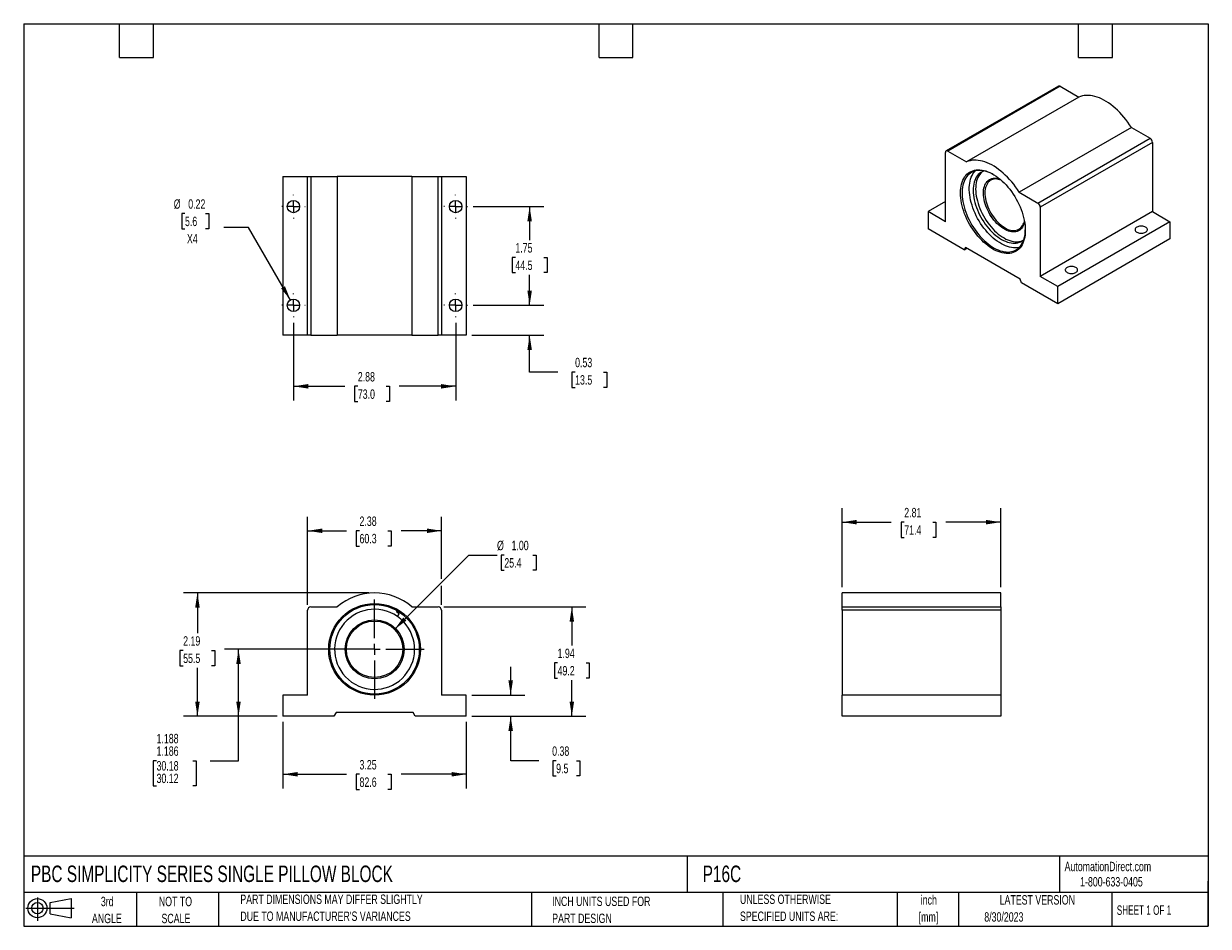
# Model space of a CAD drawing. Header units: inches. Extents: x 0.5 to 21.5, y 0.5 to 16.5.
import ezdxf

# ---------------------------------------------------------------- set-up
doc = ezdxf.new("R2010")
doc.units = ezdxf.units.IN
doc.header["$LTSCALE"] = 2
doc.header["$MEASUREMENT"] = 0
doc.linetypes.add('CENTERX2', pattern=[0.8, 0.5, -0.1, 0.1, -0.1])
doc.layers.add('CENTER', color=40, linetype='CENTERX2')
doc.layers.add('SLD-DEFPOINTS', color=7, linetype='Continuous')
doc.layers.add('DIMENSIONS', color=140, linetype='Continuous', lineweight=25)
doc.layers.add('TEXT', color=140, linetype='Continuous', lineweight=25)
doc.styles.add('SLDTEXTSTYLE0', font='TXT', dxfattribs={"width": 0.7})
doc.styles.add('SLDTEXTSTYLE1', font='TXT', dxfattribs={"width": 0.65})
doc.dimstyles.new('SLDDIMSTYLE0', dxfattribs={"dimtxt": 0.169922, "dimasz": 0.26, "dimexe": 0, "dimexo": 0.0625, "dimgap": 0.04248, "dimtad": 0, "dimtih": 1, "dimtoh": 1, "dimrnd": 1e-09, "dimdsep": 46, "dimtxsty": 'SLDTEXTSTYLE0', "dimsah": 1, "dimcen": 0.09, "dimadec": 0, "dimazin": 2, "dimtfac": 1, "dimtmove": 0, "dimatfit": 0, "dimfxl": 0, "dimfrac": 2, "dimtolj": 1, "dimtzin": 12, "dimarcsym": 0})
doc.dimstyles.new('SLDDIMSTYLE1', dxfattribs={"dimtxt": 0.169922, "dimasz": 0.26, "dimexe": 0, "dimexo": 0.0625, "dimgap": 0.04248, "dimtad": 0, "dimtih": 1, "dimtoh": 1, "dimrnd": 1e-09, "dimzin": 12, "dimdsep": 46, "dimtxsty": 'SLDTEXTSTYLE0', "dimsah": 1, "dimcen": 0.09, "dimadec": 0, "dimazin": 3, "dimtfac": 1, "dimtofl": 0, "dimtmove": 0, "dimatfit": 3, "dimfxl": 0, "dimfrac": 2, "dimtolj": 1, "dimtzin": 12, "dimarcsym": 0})
doc.dimstyles.new('SLDDIMSTYLE2', dxfattribs={"dimtxt": 0.169922, "dimasz": 0.26, "dimexe": 0, "dimexo": 0.0625, "dimgap": 0.04248, "dimtad": 0, "dimtih": 1, "dimtoh": 1, "dimrnd": 1e-09, "dimzin": 4, "dimdsep": 46, "dimtxsty": 'SLDTEXTSTYLE0', "dimsah": 1, "dimcen": 0, "dimadec": 0, "dimazin": 1, "dimtfac": 1, "dimtofl": 0, "dimtmove": 0, "dimatfit": 3, "dimfxl": 0, "dimfrac": 2, "dimtolj": 1, "dimtzin": 12, "dimarcsym": 0})
doc.dimstyles.new('SLDDIMSTYLE3', dxfattribs={"dimtxt": 0.169922, "dimasz": 0.26, "dimexe": 0, "dimexo": 0.0625, "dimgap": 0.04248, "dimtad": 0, "dimtih": 1, "dimtoh": 1, "dimdec": 3, "dimrnd": 1e-09, "dimzin": 12, "dimdsep": 46, "dimtxsty": 'SLDTEXTSTYLE0', "dimsah": 1, "dimcen": 0.09, "dimadec": 0, "dimazin": 3, "dimlim": 1, "dimtp": 0.001, "dimtm": 0.001, "dimtfac": 1, "dimtdec": 3, "dimtofl": 0, "dimtmove": 0, "dimatfit": 3, "dimfxl": 0, "dimfrac": 2, "dimtolj": 1, "dimtzin": 12, "dimarcsym": 0})
doc.dimstyles.new('SLDDIMSTYLE4', dxfattribs={"dimtxt": 0.169922, "dimasz": 0.26, "dimexe": 0, "dimexo": 0.0625, "dimgap": 0.04248, "dimtad": 0, "dimtih": 1, "dimtoh": 1, "dimrnd": 1e-09, "dimdsep": 46, "dimtxsty": 'SLDTEXTSTYLE0', "dimsah": 1, "dimcen": 0, "dimadec": 0, "dimazin": 2, "dimtfac": 1, "dimtofl": 0, "dimtmove": 0, "dimatfit": 3, "dimfxl": 0, "dimfrac": 2, "dimtolj": 1, "dimtzin": 12, "dimarcsym": 0})

# ---------------------------------------------------------------- blocks, each defined once
blk = doc.blocks.new('Block11')
at = {"color": 7, "linetype": 'Continuous', "lineweight": 18}
for p, q in [((0, 0.227), (0.856, 0.227)), ((0.204, 0.418), (0.204, 0)), ((0.431, 0.328), (0.801, 0.396)), ((0.431, 0.126), (0.431, 0.328)), ((0.801, 0.396), (0.801, 0.058)), ((0.431, 0.126), (0.801, 0.058))]:
    blk.add_line(p, q, dxfattribs=at)
for radius in [0.169, 0.101]:
    blk.add_circle((0.204, 0.227), radius, dxfattribs=at)
blk = doc.blocks.new('Block12')
at = {"layer": 'SLD-DEFPOINTS'}
blk.add_blockref('Block11', (0, 0), dxfattribs=at)
blk = doc.blocks.new('SW_NOTE_0')
at = {"layer": 'TEXT', "color": 0, "char_height": 0.1667, "attachment_point": 2, "style": 'SLDTEXTSTYLE0'}
for s, insert in [('inch', (0.25, 0.215)), ('[mm]', (0.244, -0.086))]:
    blk.add_mtext(s, dxfattribs=dict(at, insert=insert))
blk = doc.blocks.new('SW_NOTE_0_1')
at = {"layer": 'TEXT', "color": 0, "char_height": 0.16667, "attachment_point": 1, "style": 'SLDTEXTSTYLE0'}
for s, insert in [('UNLESS OTHERWISE', (0, 0.215)), ('SPECIFIED UNITS ARE:', (0, -0.086))]:
    blk.add_mtext(s, dxfattribs=dict(at, insert=insert))
blk = doc.blocks.new('SW_NOTE_0_2')
at = {"layer": 'TEXT', "color": 0, "char_height": 0.16667, "attachment_point": 1, "style": 'SLDTEXTSTYLE0'}
for s, insert in [('PART DIMENSIONS MAY DIFFER SLIGHTLY', (0, 0.215)), ("DUE TO MANUFACTURER'S VARIANCES", (0, -0.086))]:
    blk.add_mtext(s, dxfattribs=dict(at, insert=insert))
blk = doc.blocks.new('SW_NOTE_0_3')
at = {"layer": 'TEXT', "color": 0, "char_height": 0.1667, "attachment_point": 2, "style": 'SLDTEXTSTYLE0'}
for s, insert in [('NOT TO', (0.414, 0.215)), ('SCALE', (0.422, -0.086))]:
    blk.add_mtext(s, dxfattribs=dict(at, insert=insert))
blk = doc.blocks.new('SW_NOTE_0_4')
at = {"layer": 'TEXT', "color": 0, "char_height": 0.1667, "attachment_point": 2, "style": 'SLDTEXTSTYLE0'}
for s, insert in [('3rd', (0.182, 0.215)), ('ANGLE', (0.175, -0.086))]:
    blk.add_mtext(s, dxfattribs=dict(at, insert=insert))
blk = doc.blocks.new('SW_NOTE_0_5')
at = {"layer": 'TEXT', "color": 0, "char_height": 0.16667, "attachment_point": 1, "style": 'SLDTEXTSTYLE0'}
for s, insert in [('INCH UNITS USED FOR', (0, 0.215)), ('PART DESIGN', (0, -0.086))]:
    blk.add_mtext(s, dxfattribs=dict(at, insert=insert))
blk = doc.blocks.new('_D')
at = {"layer": 'DIMENSIONS'}
for p, q in [((9.133, 4.598), (9.133, 5.098)), ((8.445, 4.598), (9.383, 4.598)), ((8.445, 4.223), (9.383, 4.223)), ((9.133, 3.436), (9.133, 4.223)), ((9.633, 3.436), (9.133, 3.436)), ((9.939, 3.436), (9.882, 3.436)), ((9.882, 3.436), (9.882, 3.166)), ((10.302, 3.436), (10.359, 3.436)), ((10.359, 3.436), (10.359, 3.166)), ((9.882, 3.166), (9.939, 3.166)), ((10.359, 3.166), (10.302, 3.166))]:
    blk.add_line(p, q, dxfattribs=at)
for points in [[(9.133, 4.598), (9.173, 4.858), (9.093, 4.858)], [(9.133, 4.223), (9.093, 3.963), (9.173, 3.963)]]:
    blk.add_solid(points, dxfattribs=at)
at = {"layer": 'DIMENSIONS', "char_height": 0.1667, "attachment_point": 1, "style": 'SLDTEXTSTYLE0'}
for s, insert in [('0.38', (9.868, 3.689)), ('9.5', (9.939, 3.381))]:
    blk.add_mtext(s, dxfattribs=dict(at, insert=insert))
blk = doc.blocks.new('_D_1')
at = {"layer": 'DIMENSIONS'}
for p, q in [((7.948, 6.161), (10.467, 6.161)), ((10.217, 6.161), (10.217, 5.477)), ((9.964, 5.169), (9.907, 5.169)), ((9.907, 5.169), (9.907, 4.899)), ((10.469, 5.169), (10.526, 5.169)), ((10.526, 5.169), (10.526, 4.899)), ((9.907, 4.899), (9.964, 4.899)), ((10.217, 4.223), (10.217, 4.861)), ((10.526, 4.899), (10.469, 4.899)), ((8.445, 4.223), (10.467, 4.223))]:
    blk.add_line(p, q, dxfattribs=at)
for points in [[(10.217, 6.161), (10.177, 5.901), (10.257, 5.901)], [(10.217, 4.223), (10.257, 4.483), (10.177, 4.483)]]:
    blk.add_solid(points, dxfattribs=at)
at = {"layer": 'DIMENSIONS', "char_height": 0.1667, "attachment_point": 1, "style": 'SLDTEXTSTYLE0'}
for s, insert in [('1.94', (9.964, 5.422)), ('49.2', (9.964, 5.114))]:
    blk.add_mtext(s, dxfattribs=dict(at, insert=insert))
blk = doc.blocks.new('_D_2')
at = {"layer": 'DIMENSIONS'}
for p, q in [((5.533, 6.201), (5.533, 7.761)), ((7.908, 6.658), (7.908, 7.761)), ((5.533, 7.511), (6.223, 7.511)), ((6.453, 7.511), (6.396, 7.511)), ((6.396, 7.511), (6.396, 7.241)), ((6.958, 7.511), (7.015, 7.511)), ((7.015, 7.511), (7.015, 7.241)), ((7.908, 7.511), (7.189, 7.511)), ((6.396, 7.241), (6.453, 7.241)), ((7.015, 7.241), (6.958, 7.241)), ((7.908, 6.201), (7.908, 6.538))]:
    blk.add_line(p, q, dxfattribs=at)
for points in [[(5.533, 7.511), (5.793, 7.471), (5.793, 7.551)], [(7.908, 7.511), (7.648, 7.551), (7.648, 7.471)]]:
    blk.add_solid(points, dxfattribs=at)
at = {"layer": 'DIMENSIONS', "char_height": 0.1667, "attachment_point": 1, "style": 'SLDTEXTSTYLE0'}
for s, insert in [('2.38', (6.453, 7.764)), ('60.3', (6.453, 7.456))]:
    blk.add_mtext(s, dxfattribs=dict(at, insert=insert))
blk = doc.blocks.new('_D_3')
at = {"layer": 'DIMENSIONS'}
for p, q in [((7.074, 5.764), (8.391, 7.081)), ((8.391, 7.081), (8.891, 7.081)), ((9.02, 7.081), (8.963, 7.081)), ((8.963, 7.081), (8.963, 6.811)), ((9.525, 7.081), (9.582, 7.081)), ((9.582, 7.081), (9.582, 6.811)), ((8.963, 6.811), (9.02, 6.811)), ((9.582, 6.811), (9.525, 6.811))]:
    blk.add_line(p, q, dxfattribs=at)
blk.add_solid([(7.074, 5.764), (7.286, 5.92), (7.23, 5.976)], dxfattribs=at)
at = {"layer": 'DIMENSIONS', "char_height": 0.1667, "attachment_point": 1, "style": 'SLDTEXTSTYLE0'}
for s, insert in [('%%c', (8.891, 7.334)), ('1.00', (9.148, 7.334)), ('25.4', (9.02, 7.026))]:
    blk.add_mtext(s, dxfattribs=dict(at, insert=insert))
blk = doc.blocks.new('_D_4')
at = {"layer": 'DIMENSIONS'}
for p, q in [((6.62, 5.41), (4.058, 5.41)), ((4.308, 4.223), (4.308, 5.41)), ((4.995, 4.223), (4.058, 4.223)), ((4.308, 3.436), (4.308, 4.223)), ((2.855, 3.436), (2.798, 3.436)), ((2.798, 3.436), (2.798, 2.991)), ((3.501, 3.436), (3.559, 3.436)), ((3.559, 3.436), (3.559, 2.991)), ((3.808, 3.436), (4.308, 3.436)), ((2.798, 2.991), (2.855, 2.991)), ((3.559, 2.991), (3.501, 2.991))]:
    blk.add_line(p, q, dxfattribs=at)
for points in [[(4.308, 5.41), (4.268, 5.15), (4.348, 5.15)], [(4.308, 4.223), (4.348, 4.483), (4.268, 4.483)]]:
    blk.add_solid(points, dxfattribs=at)
at = {"layer": 'DIMENSIONS', "char_height": 0.1667, "attachment_point": 1, "style": 'SLDTEXTSTYLE0'}
for s, insert in [('1.188', (2.855, 3.911)), ('1.186', (2.855, 3.689)), ('30.18', (2.855, 3.428)), ('30.12', (2.855, 3.206))]:
    blk.add_mtext(s, dxfattribs=dict(at, insert=insert))
blk = doc.blocks.new('_D_5')
at = {"layer": 'DIMENSIONS'}
for p, q in [((6.62, 6.41), (3.33, 6.41)), ((3.58, 6.41), (3.58, 5.697)), ((3.327, 5.389), (3.27, 5.389)), ((3.27, 5.389), (3.27, 5.119)), ((3.832, 5.389), (3.889, 5.389)), ((3.889, 5.389), (3.889, 5.119)), ((3.27, 5.119), (3.327, 5.119)), ((3.58, 4.223), (3.58, 5.081)), ((3.889, 5.119), (3.832, 5.119)), ((4.995, 4.223), (3.33, 4.223))]:
    blk.add_line(p, q, dxfattribs=at)
for points in [[(3.58, 6.41), (3.54, 6.15), (3.62, 6.15)], [(3.58, 4.223), (3.62, 4.483), (3.54, 4.483)]]:
    blk.add_solid(points, dxfattribs=at)
at = {"layer": 'DIMENSIONS', "char_height": 0.1667, "attachment_point": 1, "style": 'SLDTEXTSTYLE0'}
for s, insert in [('2.19', (3.327, 5.642)), ('55.5', (3.327, 5.334))]:
    blk.add_mtext(s, dxfattribs=dict(at, insert=insert))
blk = doc.blocks.new('_D_6')
at = {"layer": 'DIMENSIONS'}
for p, q in [((5.095, 4.123), (5.095, 2.945)), ((8.345, 4.123), (8.345, 2.945)), ((5.095, 3.195), (6.223, 3.195)), ((6.453, 3.195), (6.396, 3.195)), ((6.396, 3.195), (6.396, 2.925)), ((6.958, 3.195), (7.015, 3.195)), ((7.015, 3.195), (7.015, 2.925)), ((8.345, 3.195), (7.189, 3.195)), ((6.396, 2.925), (6.453, 2.925)), ((7.015, 2.925), (6.958, 2.925))]:
    blk.add_line(p, q, dxfattribs=at)
for points in [[(5.095, 3.195), (5.355, 3.155), (5.355, 3.235)], [(8.345, 3.195), (8.085, 3.235), (8.085, 3.155)]]:
    blk.add_solid(points, dxfattribs=at)
at = {"layer": 'DIMENSIONS', "char_height": 0.1667, "attachment_point": 1, "style": 'SLDTEXTSTYLE0'}
for s, insert in [('3.25', (6.453, 3.447)), ('82.6', (6.453, 3.139))]:
    blk.add_mtext(s, dxfattribs=dict(at, insert=insert))
blk = doc.blocks.new('SW_CENTERMARKSYMBOL_0')
at = {"layer": 'CENTER', "color": 0}
for p, q in [((0, 0.2), (0, 0.880775)), ((-0.2, 0), (-0.880775, 0)), ((0, 0), (-0.1, 0)), ((0, 0), (0, 0.1)), ((0, 0), (0, -0.1)), ((0, 0), (0.1, 0)), ((0.2, 0), (0.880775, 0)), ((0, -0.2), (0, -0.880775))]:
    blk.add_line(p, q, dxfattribs=at)
blk = doc.blocks.new('_D_7')
at = {"layer": 'DIMENSIONS'}
for p, q in [((15.007, 6.51), (15.007, 7.914)), ((17.82, 6.51), (17.82, 7.914)), ((15.007, 7.664), (15.88, 7.664)), ((16.11, 7.664), (16.053, 7.664)), ((16.053, 7.664), (16.053, 7.394)), ((16.615, 7.664), (16.672, 7.664)), ((16.672, 7.664), (16.672, 7.394)), ((17.82, 7.664), (16.845, 7.664)), ((16.053, 7.394), (16.11, 7.394)), ((16.672, 7.394), (16.615, 7.394))]:
    blk.add_line(p, q, dxfattribs=at)
for points in [[(15.007, 7.664), (15.267, 7.624), (15.267, 7.704)], [(17.82, 7.664), (17.56, 7.704), (17.56, 7.624)]]:
    blk.add_solid(points, dxfattribs=at)
at = {"layer": 'DIMENSIONS', "char_height": 0.1667, "attachment_point": 1, "style": 'SLDTEXTSTYLE0'}
for s, insert in [('2.81', (16.11, 7.917)), ('71.4', (16.11, 7.609))]:
    blk.add_mtext(s, dxfattribs=dict(at, insert=insert))
blk = doc.blocks.new('_D_8')
at = {"layer": 'DIMENSIONS'}
for p, q in [((8.467, 13.258), (9.719, 13.258)), ((9.469, 13.258), (9.469, 12.665)), ((9.216, 12.357), (9.159, 12.357)), ((9.159, 12.357), (9.159, 12.087)), ((9.721, 12.357), (9.778, 12.357)), ((9.778, 12.357), (9.778, 12.087)), ((9.159, 12.087), (9.216, 12.087)), ((9.469, 11.508), (9.469, 12.049)), ((9.778, 12.087), (9.721, 12.087)), ((8.467, 11.508), (9.719, 11.508))]:
    blk.add_line(p, q, dxfattribs=at)
for points in [[(9.469, 13.258), (9.429, 12.998), (9.509, 12.998)], [(9.469, 11.508), (9.509, 11.768), (9.429, 11.768)]]:
    blk.add_solid(points, dxfattribs=at)
at = {"layer": 'DIMENSIONS', "char_height": 0.1667, "attachment_point": 1, "style": 'SLDTEXTSTYLE0'}
for s, insert in [('1.75', (9.216, 12.61)), ('44.5', (9.216, 12.302))]:
    blk.add_mtext(s, dxfattribs=dict(at, insert=insert))
blk = doc.blocks.new('_D_9')
at = {"layer": 'DIMENSIONS'}
for p, q in [((9.469, 11.508), (9.469, 12.008)), ((8.467, 11.508), (9.719, 11.508)), ((8.445, 10.976), (9.719, 10.976)), ((9.469, 10.324), (9.469, 10.976)), ((9.969, 10.324), (9.469, 10.324)), ((10.275, 10.324), (10.218, 10.324)), ((10.218, 10.324), (10.218, 10.054)), ((10.78, 10.324), (10.837, 10.324)), ((10.837, 10.324), (10.837, 10.054)), ((10.218, 10.054), (10.275, 10.054)), ((10.837, 10.054), (10.78, 10.054))]:
    blk.add_line(p, q, dxfattribs=at)
for points in [[(9.469, 11.508), (9.509, 11.768), (9.429, 11.768)], [(9.469, 10.976), (9.429, 10.716), (9.509, 10.716)]]:
    blk.add_solid(points, dxfattribs=at)
at = {"layer": 'DIMENSIONS', "char_height": 0.1667, "attachment_point": 1, "style": 'SLDTEXTSTYLE0'}
for s, insert in [('0.53', (10.275, 10.577)), ('13.5', (10.275, 10.269))]:
    blk.add_mtext(s, dxfattribs=dict(at, insert=insert))
blk = doc.blocks.new('_D_10')
at = {"layer": 'DIMENSIONS'}
for p, q in [((5.283, 11.198), (5.283, 9.822)), ((8.158, 11.198), (8.158, 9.822)), ((5.283, 10.072), (6.193, 10.072)), ((6.423, 10.072), (6.366, 10.072)), ((6.366, 10.072), (6.366, 9.802)), ((6.928, 10.072), (6.985, 10.072)), ((6.985, 10.072), (6.985, 9.802)), ((8.158, 10.072), (7.158, 10.072)), ((6.366, 9.802), (6.423, 9.802)), ((6.985, 9.802), (6.928, 9.802))]:
    blk.add_line(p, q, dxfattribs=at)
for points in [[(5.283, 10.072), (5.543, 10.032), (5.543, 10.112)], [(8.158, 10.072), (7.898, 10.112), (7.898, 10.032)]]:
    blk.add_solid(points, dxfattribs=at)
at = {"layer": 'DIMENSIONS', "char_height": 0.1667, "attachment_point": 1, "style": 'SLDTEXTSTYLE0'}
for s, insert in [('2.88', (6.423, 10.325)), ('73.0', (6.423, 10.017))]:
    blk.add_mtext(s, dxfattribs=dict(at, insert=insert))
blk = doc.blocks.new('_D_11')
at = {"layer": 'DIMENSIONS'}
for p, q in [((3.359, 13.134), (3.302, 13.134)), ((3.302, 13.134), (3.302, 12.864)), ((3.723, 13.134), (3.78, 13.134)), ((3.78, 13.134), (3.78, 12.864)), ((3.302, 12.864), (3.359, 12.864)), ((3.78, 12.864), (3.723, 12.864)), ((4.484, 12.887), (4.046, 12.887)), ((5.228, 11.602), (4.484, 12.887))]:
    blk.add_line(p, q, dxfattribs=at)
blk.add_solid([(5.228, 11.602), (5.132, 11.847), (5.063, 11.807)], dxfattribs=at)
at = {"layer": 'DIMENSIONS', "char_height": 0.1667, "attachment_point": 1, "style": 'SLDTEXTSTYLE0'}
for s, insert in [('%%c', (3.16, 13.387)), ('0.22', (3.417, 13.387)), ('5.6', (3.359, 13.079)), ('X4', (3.394, 12.771))]:
    blk.add_mtext(s, dxfattribs=dict(at, insert=insert))
blk = doc.blocks.new('SW_CENTERMARKSYMBOL_1')
at = {"layer": 'CENTER', "color": 0}
for p, q in [((-0.2, 0), (-0.209375, 0)), ((0, 0), (-0.1, 0)), ((0, 0.2), (0, 0.209375)), ((0, 0), (0, 0.1)), ((0, 0), (0, -0.1)), ((0, 0), (0.1, 0)), ((0.2, 0), (0.209375, 0)), ((0, -0.2), (0, -0.209375))]:
    blk.add_line(p, q, dxfattribs=at)
blk = doc.blocks.new('SW_CENTERMARKSYMBOL_2')
at = {"layer": 'CENTER', "color": 0}
for p, q in [((-0.2, 0), (-0.209375, 0)), ((0, 0), (-0.1, 0)), ((0, 0.2), (0, 0.209375)), ((0, 0), (0, 0.1)), ((0, 0), (0, -0.1)), ((0, 0), (0.1, 0)), ((0.2, 0), (0.209375, 0)), ((0, -0.2), (0, -0.209375))]:
    blk.add_line(p, q, dxfattribs=at)
blk = doc.blocks.new('SW_CENTERMARKSYMBOL_3')
at = {"layer": 'CENTER', "color": 0}
for p, q in [((-0.2, 0), (-0.209375, 0)), ((0, 0), (-0.1, 0)), ((0, 0.2), (0, 0.209375)), ((0, 0), (0, 0.1)), ((0, 0), (0, -0.1)), ((0, 0), (0.1, 0)), ((0.2, 0), (0.209375, 0)), ((0, -0.2), (0, -0.209375))]:
    blk.add_line(p, q, dxfattribs=at)
blk = doc.blocks.new('SW_CENTERMARKSYMBOL_4')
at = {"layer": 'CENTER', "color": 0}
for p, q in [((-0.2, 0), (-0.209375, 0)), ((0, 0), (-0.1, 0)), ((0, 0.2), (0, 0.209375)), ((0, 0), (0, 0.1)), ((0, 0), (0, -0.1)), ((0, 0), (0.1, 0)), ((0.2, 0), (0.209375, 0)), ((0, -0.2), (0, -0.209375))]:
    blk.add_line(p, q, dxfattribs=at)

msp = doc.modelspace()

# ---------------------------------------------------------------- linework, layer by layer
for p, q in [((18.8427, 15.3928), (16.8539, 14.2447)), ((18.8727, 15.3898), (16.8839, 14.2417)), ((18.8727, 15.3898), (19.203, 15.1991)), ((19.203, 15.1991), (17.2143, 14.051)), ((20.1368, 14.66), (18.1481, 13.5119)), ((20.1368, 14.66), (20.4672, 14.4693)), ((18.4785, 13.3212), (20.4672, 14.4693)), ((20.5096, 14.3958), (18.5209, 13.2477)), ((20.5096, 14.3958), (20.5096, 13.1685)), ((16.8415, 12.99), (16.8415, 14.2172)), ((16.8839, 14.2417), (17.2143, 14.051)), ((5.0952, 13.7889), (5.0952, 10.9764)), ((5.0952, 13.7889), (5.5327, 13.7889)), ((5.5327, 10.9764), (5.5327, 13.7889)), ((5.5327, 13.7889), (5.5927, 13.7889)), ((5.5927, 13.7889), (5.5927, 10.9764)), ((5.5927, 13.7889), (6.0598, 13.7889)), ((6.0598, 13.7889), (6.0598, 10.9764)), ((7.3805, 13.7889), (6.0598, 13.7889)), ((7.3805, 13.7889), (7.3805, 10.9764)), ((7.3805, 13.7889), (7.8477, 13.7889)), ((7.8477, 10.9764), (7.8477, 13.7889)), ((7.8477, 13.7889), (7.9077, 13.7889)), ((7.9077, 13.7889), (7.9077, 10.9764)), ((7.9077, 13.7889), (8.3452, 13.7889)), ((8.3452, 13.7889), (8.3452, 10.9764)), ((18.1481, 13.5119), (18.4785, 13.3212)), ((16.8415, 13.3471), (16.5322, 13.1685)), ((18.5209, 13.2477), (18.5209, 12.0205)), ((16.5322, 13.1685), (16.5322, 12.8623)), ((16.8415, 12.99), (16.5322, 13.1685)), ((20.5096, 13.1685), (18.5209, 12.0205)), ((20.5096, 13.1685), (20.819, 12.99)), ((17.1714, 12.4933), (16.5322, 12.8623)), ((20.819, 12.99), (18.8303, 11.8419)), ((20.819, 12.99), (20.819, 12.6838)), ((20.819, 12.6838), (18.8303, 11.5357)), ((17.1979, 12.5311), (17.1714, 12.4933)), ((17.1714, 12.4933), (17.2174, 12.5198)), ((18.1645, 11.9731), (17.1979, 12.5311)), ((18.191, 11.9047), (18.1645, 11.9731)), ((18.8303, 11.8419), (18.5209, 12.0205)), ((18.8303, 11.5357), (18.191, 11.9047)), ((18.8303, 11.5357), (18.8303, 11.8419)), ((5.5327, 10.9764), (5.0952, 10.9764)), ((5.5927, 10.9764), (5.5327, 10.9764)), ((5.5927, 10.9764), (6.0598, 10.9764)), ((7.3805, 10.9764), (6.0598, 10.9764)), ((7.3805, 10.9764), (7.8477, 10.9764)), ((7.9077, 10.9764), (7.8477, 10.9764)), ((8.3452, 10.9764), (7.9077, 10.9764)), ((17.8197, 6.4101), (15.0072, 6.4101)), ((15.0072, 6.1611), (15.0072, 6.4101)), ((17.8197, 6.1611), (17.8197, 6.4101)), ((5.5327, 4.5981), (5.5327, 6.1011)), ((5.5927, 6.1611), (6.0598, 6.1611)), ((7.3805, 6.1611), (7.8477, 6.1611)), ((7.9077, 6.1011), (7.9077, 4.5981)), ((15.0072, 6.1611), (17.8197, 6.1611)), ((15.0072, 6.1011), (15.0072, 6.1611)), ((17.8197, 6.1011), (15.0072, 6.1011)), ((15.0072, 6.1011), (15.0072, 4.5981)), ((17.8197, 6.1611), (17.8197, 6.1011)), ((17.8197, 6.1011), (17.8197, 4.5981)), ((7.1229, 6.065), (7.1414, 6.0543)), ((7.1473, 6.032), (7.1248, 5.993)), ((7.1439, 6.0587), (7.1254, 6.0693)), ((7.1289, 5.9901), (7.1517, 6.0295)), ((7.1507, 6.0279), (7.1466, 6.0308)), ((5.0952, 4.5981), (5.0952, 4.2231)), ((5.5327, 4.5981), (5.0952, 4.5981)), ((8.3452, 4.5981), (7.9077, 4.5981)), ((8.3452, 4.2231), (8.3452, 4.5981)), ((15.0072, 4.2231), (15.0072, 4.5981)), ((17.8197, 4.5981), (15.0072, 4.5981)), ((17.8197, 4.5981), (17.8197, 4.2231)), ((5.9992, 4.2231), (5.0952, 4.2231)), ((6.0367, 4.2881), (5.9992, 4.2231)), ((7.4036, 4.2881), (6.0367, 4.2881)), ((7.4411, 4.2231), (7.4036, 4.2881)), ((8.3452, 4.2231), (7.4411, 4.2231)), ((17.8197, 4.2231), (15.0072, 4.2231))]:
    msp.add_line(p, q)
at = {"flags": 128}
for points in [[(20.1368, 14.66), (20.1054, 14.7082), (20.0726, 14.7551), (20.0384, 14.8005), (20.003, 14.8443), (19.9665, 14.8864), (19.929, 14.9266), (19.8906, 14.9647), (19.8515, 15.0007), (19.8118, 15.0344), (19.7716, 15.0657), (19.7311, 15.0945), (19.6903, 15.1207), (19.6495, 15.1443), (19.6088, 15.1651), (19.5683, 15.1831), (19.5281, 15.1981), (19.4884, 15.2103), (19.4493, 15.2195), (19.4109, 15.2256), (19.3734, 15.2288), (19.3369, 15.2289), (19.3015, 15.2259), (19.2673, 15.22), (19.2344, 15.211), (19.203, 15.1991)], [(18.1481, 13.5119), (18.1167, 13.5601), (18.0839, 13.607), (18.0497, 13.6525), (18.0143, 13.6963), (17.9777, 13.7383), (17.9402, 13.7785), (17.9018, 13.8166), (17.8627, 13.8526), (17.823, 13.8863), (17.7828, 13.9176), (17.7423, 13.9464), (17.7016, 13.9727), (17.6608, 13.9962), (17.6201, 14.017), (17.5796, 14.035), (17.5394, 14.0501), (17.4997, 14.0622), (17.4606, 14.0714), (17.4222, 14.0776), (17.3847, 14.0807), (17.3482, 14.0808), (17.3127, 14.0779), (17.2785, 14.0719), (17.2457, 14.0629), (17.2143, 14.051)], [(18.2561, 12.8364), (18.2549, 12.7945), (18.2514, 12.7542), (18.2455, 12.7156), (18.2373, 12.6788), (18.2268, 12.6441), (18.2141, 12.6115), (18.1992, 12.5812), (18.1821, 12.5533), (18.163, 12.528), (18.1419, 12.5052), (18.1189, 12.4852), (18.0942, 12.468), (18.0677, 12.4537), (18.0396, 12.4423), (18.0101, 12.4339), (17.9792, 12.4285), (17.9471, 12.4262), (17.9139, 12.4269), (17.8797, 12.4306), (17.8448, 12.4374), (17.8091, 12.4472), (17.773, 12.4599), (17.7364, 12.4756), (17.6996, 12.4941), (17.6628, 12.5154), (17.626, 12.5393), (17.5895, 12.5659), (17.5533, 12.5949), (17.5176, 12.6263), (17.4827, 12.6599), (17.4485, 12.6955), (17.4153, 12.7332), (17.3832, 12.7726), (17.3523, 12.8136), (17.3228, 12.8561), (17.2947, 12.8999), (17.2682, 12.9448), (17.2435, 12.9906), (17.2205, 13.0372), (17.1994, 13.0842), (17.1803, 13.1316), (17.1633, 13.1792), (17.1483, 13.2267), (17.1356, 13.274), (17.1251, 13.3209), (17.1169, 13.3671), (17.111, 13.4125), (17.1075, 13.4569), (17.1063, 13.5001), (17.1075, 13.542), (17.111, 13.5823), (17.1169, 13.6209), (17.1251, 13.6576), (17.1356, 13.6924), (17.1483, 13.725), (17.1633, 13.7553), (17.1803, 13.7832), (17.1994, 13.8085), (17.2205, 13.8313), (17.2435, 13.8513), (17.2682, 13.8685), (17.2947, 13.8828), (17.3228, 13.8942), (17.3523, 13.9026), (17.3832, 13.908), (17.4153, 13.9103), (17.4485, 13.9096), (17.4827, 13.9059), (17.5176, 13.8991), (17.5533, 13.8893), (17.5895, 13.8765), (17.626, 13.8609), (17.6628, 13.8424), (17.6996, 13.8211), (17.7364, 13.7972), (17.773, 13.7706), (17.8091, 13.7416), (17.8448, 13.7102), (17.8797, 13.6766), (17.9139, 13.6409), (17.9471, 13.6033), (17.9792, 13.5639), (18.0101, 13.5228), (18.0396, 13.4803), (18.0677, 13.4366), (18.0942, 13.3917), (18.1189, 13.3459), (18.1419, 13.2993), (18.163, 13.2523), (18.1821, 13.2048), (18.1992, 13.1573), (18.2141, 13.1097), (18.2268, 13.0625), (18.2373, 13.0156), (18.2455, 12.9694), (18.2514, 12.924), (18.2549, 12.8796), (18.2561, 12.8364)], [(17.6884, 13.8279), (17.6681, 13.8389), (17.6319, 13.8564), (17.596, 13.871), (17.5605, 13.8828), (17.5255, 13.8916), (17.4913, 13.8973), (17.4579, 13.9001), (17.4255, 13.8998), (17.3943, 13.8965), (17.3643, 13.8901), (17.3357, 13.8808), (17.3086, 13.8685), (17.2831, 13.8533), (17.2594, 13.8353), (17.2375, 13.8145), (17.2175, 13.791), (17.1995, 13.765), (17.1836, 13.7365), (17.1698, 13.7056), (17.1583, 13.6725), (17.149, 13.6374), (17.1419, 13.6003), (17.1373, 13.5614), (17.1349, 13.5209), (17.1349, 13.479), (17.1373, 13.4358), (17.1419, 13.3915), (17.149, 13.3463), (17.1583, 13.3004), (17.1698, 13.254), (17.1836, 13.2072), (17.1995, 13.1603), (17.2175, 13.1135), (17.2375, 13.067), (17.2594, 13.0209), (17.2831, 12.9754), (17.3086, 12.9308), (17.3357, 12.8873), (17.3643, 12.8449), (17.3943, 12.8039), (17.4255, 12.7645), (17.4579, 12.7269), (17.4913, 12.6911), (17.5255, 12.6573), (17.5605, 12.6258), (17.596, 12.5965), (17.6319, 12.5697), (17.6681, 12.5454), (17.7044, 12.5237), (17.7407, 12.5048), (17.7768, 12.4887), (17.8125, 12.4755), (17.8478, 12.4653), (17.8824, 12.458), (17.9162, 12.4537), (17.9491, 12.4525), (17.9809, 12.4543), (18.0116, 12.4591), (18.0409, 12.467), (18.0687, 12.4778), (18.095, 12.4915), (18.1197, 12.5081), (18.1425, 12.5276), (18.1635, 12.5497), (18.1825, 12.5745), (18.1994, 12.6018), (18.2143, 12.6315), (18.2269, 12.6635), (18.2374, 12.6976), (18.2455, 12.7338), (18.2514, 12.7718), (18.2549, 12.8115), (18.256, 12.8446)], [(18.1505, 12.5354), (18.1392, 12.5328), (18.1086, 12.528), (18.0767, 12.5262), (18.0438, 12.5274), (18.01, 12.5317), (17.9754, 12.539), (17.9402, 12.5492), (17.9044, 12.5624), (17.8683, 12.5785), (17.8321, 12.5974), (17.7957, 12.6191), (17.7596, 12.6433), (17.7236, 12.6702), (17.6881, 12.6994), (17.6532, 12.731), (17.6189, 12.7648), (17.5855, 12.8006), (17.5532, 12.8382), (17.5219, 12.8776), (17.4919, 12.9186), (17.4633, 12.9609), (17.4362, 13.0045), (17.4108, 13.0491), (17.387, 13.0945), (17.3651, 13.1406), (17.3451, 13.1872), (17.3271, 13.234), (17.3112, 13.2809), (17.2975, 13.3276), (17.2859, 13.3741), (17.2766, 13.42), (17.2696, 13.4652), (17.2649, 13.5095), (17.2625, 13.5527), (17.2625, 13.5946), (17.2649, 13.6351), (17.2696, 13.674), (17.2766, 13.7111), (17.2859, 13.7462), (17.2975, 13.7793), (17.3112, 13.8102), (17.3271, 13.8387), (17.3451, 13.8647), (17.3651, 13.8882), (17.3679, 13.8911)], [(17.526, 13.8915), (17.5145, 13.8875), (17.4889, 13.8761), (17.4648, 13.8619), (17.4425, 13.8448), (17.422, 13.8251), (17.4034, 13.8026), (17.3868, 13.7776), (17.3723, 13.7502), (17.3599, 13.7205), (17.3497, 13.6887), (17.3418, 13.6548), (17.3362, 13.6191), (17.3329, 13.5817), (17.3319, 13.5427), (17.3333, 13.5025), (17.3369, 13.4611), (17.3429, 13.4187), (17.3512, 13.3756), (17.3617, 13.3319), (17.3744, 13.2879), (17.3893, 13.2437), (17.4062, 13.1996), (17.4251, 13.1558), (17.4459, 13.1124), (17.4685, 13.0697), (17.4928, 13.0278), (17.5187, 12.987), (17.546, 12.9475), (17.5747, 12.9094), (17.6046, 12.8729), (17.6356, 12.8382), (17.6675, 12.8055), (17.7001, 12.7748), (17.7334, 12.7464), (17.7671, 12.7203), (17.8012, 12.6968), (17.8354, 12.6758), (17.8696, 12.6576), (17.9036, 12.6421), (17.9373, 12.6295), (17.9705, 12.6198), (18.0031, 12.6131), (18.0349, 12.6093), (18.0658, 12.6086), (18.0955, 12.6109), (18.1241, 12.6162), (18.1513, 12.6244), (18.177, 12.6356), (18.2011, 12.6497), (18.2236, 12.6666), (18.2299, 12.6722)], [(17.5015, 13.8822), (17.4863, 13.8702), (17.4658, 13.8504), (17.4472, 13.8279), (17.4306, 13.803), (17.4161, 13.7755), (17.4037, 13.7458), (17.3936, 13.714), (17.3857, 13.6801), (17.38, 13.6444), (17.3767, 13.607), (17.3757, 13.568), (17.3771, 13.5278), (17.3808, 13.4864), (17.3868, 13.444), (17.395, 13.4009), (17.4055, 13.3572), (17.4183, 13.3132), (17.4331, 13.269), (17.45, 13.2249), (17.4689, 13.1811), (17.4897, 13.1377), (17.5123, 13.095), (17.5366, 13.0531), (17.5625, 13.0123), (17.5899, 12.9728), (17.6186, 12.9347), (17.6485, 12.8982), (17.6794, 12.8635), (17.7113, 12.8308), (17.7439, 12.8001), (17.7772, 12.7717), (17.811, 12.7457), (17.845, 12.7221), (17.8792, 12.7012), (17.9134, 12.6829), (17.9474, 12.6674), (17.9811, 12.6548), (18.0144, 12.6451), (18.0469, 12.6384), (18.0787, 12.6347), (18.1096, 12.6339), (18.1394, 12.6362), (18.1679, 12.6415), (18.1951, 12.6497), (18.2095, 12.6556)], [(18.2433, 12.9832), (18.2399, 12.9693), (18.2313, 12.9419), (18.2205, 12.9166), (18.2075, 12.8937), (18.1925, 12.8732), (18.1755, 12.8553), (18.1566, 12.8401), (18.1361, 12.8278), (18.1139, 12.8183), (18.0903, 12.8118), (18.0653, 12.8083), (18.0392, 12.8078), (18.0122, 12.8103), (17.9843, 12.8158), (17.9557, 12.8242), (17.9267, 12.8356), (17.8974, 12.8498), (17.868, 12.8668), (17.8388, 12.8864), (17.8098, 12.9085), (17.7812, 12.933), (17.7533, 12.9597), (17.7262, 12.9885), (17.7001, 13.0191), (17.6752, 13.0514), (17.6516, 13.0852), (17.6294, 13.1203), (17.6088, 13.1564), (17.59, 13.1933), (17.573, 13.2308), (17.558, 13.2686), (17.545, 13.3065), (17.5342, 13.3443), (17.5255, 13.3817), (17.5192, 13.4185), (17.5151, 13.4545), (17.5133, 13.4893), (17.5139, 13.5229), (17.5168, 13.555), (17.5221, 13.5854), (17.5296, 13.6138), (17.5393, 13.6402), (17.5512, 13.6643), (17.5652, 13.6861), (17.5813, 13.7053), (17.5992, 13.7218), (17.6189, 13.7356), (17.6403, 13.7465), (17.6632, 13.7545), (17.6875, 13.7595), (17.713, 13.7615), (17.7396, 13.7605), (17.7672, 13.7565), (17.7954, 13.7495), (17.802, 13.7475)], [(18.2433, 12.9828), (18.2401, 12.9694), (18.2315, 12.942), (18.2206, 12.9167), (18.2077, 12.8938), (18.1926, 12.8733), (18.1756, 12.8554), (18.1568, 12.8402), (18.1363, 12.8279), (18.1141, 12.8184), (18.0905, 12.8119), (18.0655, 12.8084), (18.0394, 12.8079), (18.0123, 12.8104), (17.9844, 12.8159), (17.9559, 12.8243), (17.9269, 12.8357), (17.8976, 12.8499), (17.8682, 12.8669), (17.8389, 12.8865), (17.8099, 12.9086), (17.7814, 12.9331), (17.7535, 12.9598), (17.7264, 12.9886), (17.7003, 13.0192), (17.6754, 13.0515), (17.6517, 13.0853), (17.6296, 13.1204), (17.609, 13.1565), (17.5902, 13.1934), (17.5732, 13.2309), (17.5582, 13.2687), (17.5452, 13.3066), (17.5344, 13.3444), (17.5257, 13.3818), (17.5193, 13.4186), (17.5153, 13.4546), (17.5135, 13.4894), (17.5141, 13.523), (17.517, 13.5551), (17.5222, 13.5855), (17.5298, 13.6139), (17.5395, 13.6403), (17.5514, 13.6644), (17.5654, 13.6862), (17.5814, 13.7054), (17.5994, 13.7219), (17.6191, 13.7357), (17.6405, 13.7466), (17.6634, 13.7546), (17.6877, 13.7596), (17.7132, 13.7616), (17.7398, 13.7606), (17.7673, 13.7566), (17.7956, 13.7496), (17.8017, 13.7478)], [(17.7724, 13.7445), (17.7526, 13.7469), (17.7266, 13.7474), (17.7017, 13.7449), (17.678, 13.7394), (17.6558, 13.7309), (17.6352, 13.7195), (17.6163, 13.7052), (17.5992, 13.6881), (17.5841, 13.6685), (17.5711, 13.6462), (17.5601, 13.6217), (17.5514, 13.5949), (17.545, 13.5661), (17.5409, 13.5355), (17.5391, 13.5032), (17.5397, 13.4695), (17.5427, 13.4346), (17.5479, 13.3988), (17.5555, 13.3623), (17.5653, 13.3252), (17.5773, 13.288), (17.5914, 13.2507), (17.6075, 13.2138), (17.6255, 13.1773), (17.6453, 13.1416), (17.6667, 13.1069), (17.6897, 13.0734), (17.714, 13.0413), (17.7395, 13.0109), (17.766, 12.9824), (17.7933, 12.9559), (17.8213, 12.9316), (17.8498, 12.9098), (17.8786, 12.8904), (17.9075, 12.8738), (17.9363, 12.8599), (17.9648, 12.8488), (17.9928, 12.8407), (18.0201, 12.8357), (18.0467, 12.8336), (18.0721, 12.8345), (18.0964, 12.8386), (18.1194, 12.8456), (18.1408, 12.8555), (18.1606, 12.8684), (18.1786, 12.8841), (18.1947, 12.9025), (18.2088, 12.9234), (18.2208, 12.9468), (18.2269, 12.9618)], [(20.2334, 12.805), (20.248, 12.7979), (20.2645, 12.7924), (20.2824, 12.7886), (20.3012, 12.7867), (20.3203, 12.7867), (20.3391, 12.7886), (20.357, 12.7924), (20.3735, 12.7979), (20.3881, 12.805), (20.4004, 12.8134), (20.4099, 12.823), (20.4164, 12.8333), (20.4197, 12.8441), (20.4197, 12.8551), (20.4164, 12.866), (20.4099, 12.8763), (20.4004, 12.8859), (20.3881, 12.8943), (20.3735, 12.9014), (20.357, 12.9069), (20.3391, 12.9106), (20.3203, 12.9125), (20.3012, 12.9125), (20.2824, 12.9106), (20.2645, 12.9069), (20.248, 12.9014), (20.2334, 12.8943), (20.2212, 12.8859), (20.2116, 12.8763), (20.2051, 12.866), (20.2018, 12.8551), (20.2018, 12.8441), (20.2051, 12.8333), (20.2116, 12.823), (20.2212, 12.8134), (20.2334, 12.805)], [(18.996, 12.0906), (19.0106, 12.0836), (19.0271, 12.0781), (19.045, 12.0743), (19.0638, 12.0724), (19.0829, 12.0724), (19.1016, 12.0743), (19.1195, 12.0781), (19.1361, 12.0836), (19.1507, 12.0906), (19.1629, 12.0991), (19.1724, 12.1086), (19.179, 12.1189), (19.1823, 12.1298), (19.1823, 12.1408), (19.179, 12.1516), (19.1724, 12.162), (19.1629, 12.1715), (19.1507, 12.1799), (19.1361, 12.187), (19.1195, 12.1925), (19.1016, 12.1963), (19.0829, 12.1982), (19.0638, 12.1982), (19.045, 12.1963), (19.0271, 12.1925), (19.0106, 12.187), (18.996, 12.1799), (18.9837, 12.1715), (18.9742, 12.162), (18.9677, 12.1516), (18.9644, 12.1408), (18.9644, 12.1298), (18.9677, 12.1189), (18.9742, 12.1086), (18.9837, 12.0991), (18.996, 12.0906)], [(7.1097, 6.0868), (7.1105, 6.0863), (7.1151, 6.0836)]]:
    msp.add_lwpolyline(points, dxfattribs=at)
for centre, radius in [((5.2827, 13.2576), 0.1094), ((8.1577, 13.2576), 0.1094), ((5.2827, 11.5076), 0.1094), ((8.1577, 11.5076), 0.1094), ((6.7202, 5.4101), 0.813), ((6.7202, 5.4101), 0.793), ((6.7202, 5.4101), 0.5225), ((6.7202, 5.4101), 0.5006)]:
    msp.add_circle(centre, radius)
for centre, radius, start, end in [((18.8551, 15.3653), 0.0302, 54.38242, 114.30712), ((20.4175, 14.3916), 0.0922, 2.60548, 57.39452), ((16.8674, 14.2214), 0.0262, 50.79671, 189.21404), ((18.4288, 13.2435), 0.0922, 2.60548, 57.39452), ((6.7202, 5.4101), 1, 48.67708, 131.32292), ((5.5927, 6.1011), 0.06, 90, 180), ((6.7202, 5.4101), 0.7095, 55.22994, 54.82464), ((7.136, 6.0878), 0.0263, 154.02567, 240), ((7.136, 6.0878), 0.0213, 154.92995, 240), ((7.8477, 6.1011), 0.06, 0, 90), ((7.1332, 6.0402), 0.0163, 330, 60), ((7.1332, 6.0402), 0.0213, 330, 60)]:
    msp.add_arc(centre, radius, start, end)
for points, knots in [([(17.7724, 13.7444), (17.7735, 13.7442), (17.7824, 13.7432), (17.7981, 13.7395), (17.8131, 13.7345), (17.8195, 13.7324)], [0, 0, 0, 0, 0.0721148, 0.6007714, 1, 1, 1, 1]), ([(18.2386, 13.0034), (18.2368, 12.9954), (18.2336, 12.9807), (18.2288, 12.9677), (18.2267, 12.9618)], [0, 0, 0, 0, 0.5468199, 1, 1, 1, 1])]:
    msp.add_open_spline(points, degree=3, knots=knots)
at = {"layer": 'TEXT'}
for p, q in [((0.5, 16.5), (21.5, 16.5)), ((0.5, 16.5), (0.5, 0.5)), ((2.2, 15.9), (2.2, 16.5)), ((2.8, 15.9), (2.8, 16.5)), ((10.7, 15.9), (10.7, 16.5)), ((11.3, 15.9), (11.3, 16.5)), ((19.2, 15.9), (19.2, 16.5)), ((19.8, 15.9), (19.8, 16.5)), ((21.5, 16.5), (21.5, 0.5)), ((2.2, 15.9), (2.8, 15.9)), ((10.7, 15.9), (11.3, 15.9)), ((19.2, 15.9), (19.8, 15.9)), ((21.5, 1.7422), (0.5, 1.7422)), ((12.2645, 1.7422), (12.2645, 1.1)), ((18.8642, 1.7422), (18.8642, 1.1)), ((21.5, 0.5), (21.5, 1.3)), ((21.5, 1.1), (0.5, 1.1)), ((2.5, 1.1), (2.5, 0.5)), ((3.9537, 1.1), (3.9537, 0.5)), ((9.4997, 1.1), (9.4997, 0.5)), ((12.8961, 1.1), (12.8961, 0.5)), ((15.9862, 1.1), (15.9862, 0.5)), ((17.0718, 1.1), (17.0718, 0.5)), ((19.7912, 1.1), (19.7912, 0.5)), ((0.5, 0.5), (21.5, 0.5))]:
    msp.add_line(p, q, dxfattribs=at)

# ---------------------------------------------------------------- block references
at = {"layer": 'CENTER'}
for name, p in [('SW_CENTERMARKSYMBOL_2', (5.2827, 13.2576)), ('SW_CENTERMARKSYMBOL_3', (8.1577, 13.2576)), ('SW_CENTERMARKSYMBOL_1', (5.2827, 11.5076)), ('SW_CENTERMARKSYMBOL_4', (8.1577, 11.5076)), ('SW_CENTERMARKSYMBOL_0', (6.7202, 5.4101))]:
    msp.add_blockref(name, p, dxfattribs=at)
at = {"layer": 'SLD-DEFPOINTS'}
msp.add_blockref('Block12', (0.5384, 0.5948), dxfattribs=at)
at = {"layer": 'TEXT'}
for name, p in [('SW_NOTE_0_2', (4.3401, 0.8482)), ('SW_NOTE_0_1', (13.1975, 0.8482)), ('SW_NOTE_0', (16.2952, 0.8365)), ('SW_NOTE_0_4', (1.799, 0.8085)), ('SW_NOTE_0_3', (2.7762, 0.8085)), ('SW_NOTE_0_5', (9.8685, 0.8109))]:
    msp.add_blockref(name, p, dxfattribs=at)

# ---------------------------------------------------------------- texts
for s, insert, char_height, attachment_point, style in [('PBC SIMPLICITY SERIES SINGLE PILLOW BLOCK', (0.6272, 1.5763), 0.291667, 1, 'SLDTEXTSTYLE0'), ('P16C', (12.536, 1.5763), 0.29167, 1, 'SLDTEXTSTYLE0'), ('AutomationDirect.com', (18.9524, 1.6438), 0.166667, 1, 'SLDTEXTSTYLE0'), ('1-800-633-0405', (19.2277, 1.373), 0.166667, 1, 'SLDTEXTSTYLE0'), ('LATEST VERSION', (18.4687, 1.0523), 0.166667, 2, 'SLDTEXTSTYLE0'), ('SHEET 1 OF 1', (19.8773, 0.8702), 0.166667, 1, 'SLDTEXTSTYLE1'), ('8/30/2023', (17.5286, 0.7491), 0.16667, 1, 'SLDTEXTSTYLE0')]:
    msp.add_mtext(s, dxfattribs=dict(at, insert=insert, char_height=char_height, attachment_point=attachment_point, style=style))

# ---------------------------------------------------------------- dimensions: what is measured, and where the dimension line sits
at = {"layer": 'DIMENSIONS'}
dim = msp.add_diameter_dim_2p(p1=(5.3374, 11.413), p2=(5.2279, 11.6023), text='<>\\PX4', dimstyle='SLDDIMSTYLE4', dxfattribs=at)
dim.commit()
dim.dimension.update_dxf_attribs({"geometry": '_D_11', "text_midpoint": (3.5407, 12.9992), "dimtype": 163})
for base, p1, p2, dimstyle, picture, middle in [((9.4685, 11.5076), (8.367, 13.2576), (8.367, 11.5076), 'SLDDIMSTYLE1', '_D_8', (9.4685, 12.3568)), ((9.4685, 10.9764), (8.367, 11.5076), (8.3452, 10.9764), 'SLDDIMSTYLE0', '_D_9', (9.4685, 10.3244)), ((3.5796, 6.4101), (5.0952, 4.2231), (6.7202, 6.4101), 'SLDDIMSTYLE1', '_D_5', (3.5796, 5.3894)), ((10.217, 6.1611), (8.3452, 4.2231), (7.8477, 6.1611), 'SLDDIMSTYLE1', '_D_1', (10.217, 5.1688)), ((4.3077, 5.4101), (5.0952, 4.2231), (6.7202, 5.4101), 'SLDDIMSTYLE3', '_D_4', (4.3077, 3.4357)), ((9.1325525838, 4.5981386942), (8.3451500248, 4.2231386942), (8.3451500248, 4.5981386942), 'SLDDIMSTYLE0', '_D', (9.1325525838, 3.4357371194))]:
    dim = msp.add_linear_dim(base=base, p1=p1, p2=p2, angle=90, dimstyle=dimstyle, dxfattribs=at)
    dim.commit()
    dim.dimension.update_dxf_attribs({"geometry": picture, "text_midpoint": middle, "dimtype": 160})
for base, p1, p2, picture, middle in [((5.2826500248, 10.0721005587), (8.1576500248, 11.2982406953), (5.2826500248, 11.2982406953), '_D_10', (6.6756600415, 10.0721005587)), ((15.0072, 7.664), (17.8197, 6.4101), (15.0072, 6.4101), '_D_7', (16.3622, 7.664)), ((7.9076500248, 7.5112861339), (5.5326500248, 6.1011386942), (7.9076500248, 6.1011386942), '_D_2', (6.7058369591, 7.5112861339)), ((8.3452, 3.1946), (5.0952, 4.2231), (8.3452, 4.2231), '_D_6', (6.7058, 3.1946))]:
    dim = msp.add_linear_dim(base=base, p1=p1, p2=p2, dimstyle='SLDDIMSTYLE1', dxfattribs=at)
    dim.commit()
    dim.dimension.update_dxf_attribs({"geometry": picture, "text_midpoint": middle, "dimtype": 160})
dim = msp.add_diameter_dim_2p(p1=(6.3662, 5.0561), p2=(7.0741, 5.7641), dimstyle='SLDDIMSTYLE2', dxfattribs=at)
dim.commit()
dim.dimension.update_dxf_attribs({"geometry": '_D_3', "text_midpoint": (9.272, 7.0813), "dimtype": 163})

doc.saveas('drawing.dxf')
